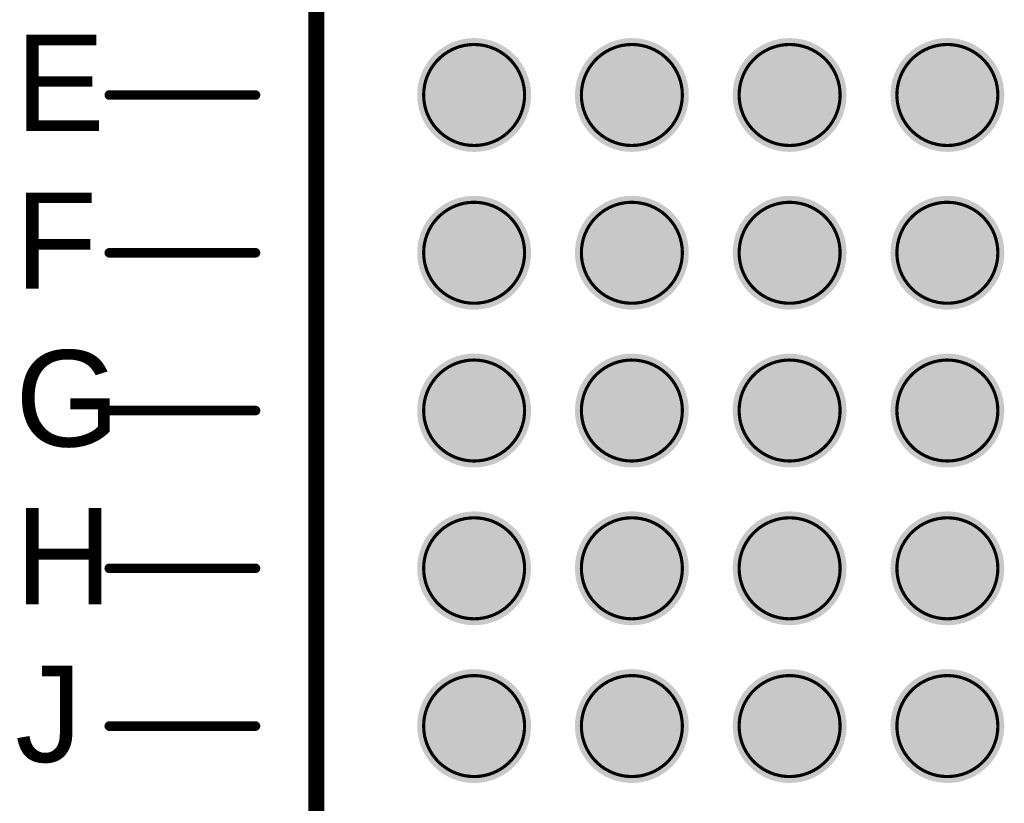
# Model space of a CAD drawing. Header units: inches. Extents: x -0.12 to 1.77, y 0 to 1.45.
# Tile 4 of 24: x -0.09 to 0.21, y 0.71 to 0.96. Entities that reach past the tile are written whole.
import ezdxf

# ---------------------------------------------------------------- set-up
doc = ezdxf.new("R2010")
doc.units = ezdxf.units.IN
doc.header["$MEASUREMENT"] = 0
for name, color, linetype in [('Keep-Out Layer', 6, 'Continuous'), ('Mechanical 7', 56, 'Continuous'), ('Top Layer', 1, 'Continuous'), ('Top Overlay', 2, 'Continuous'), ('Top Paste', 8, 'Continuous'), ('Top Solder', 216, 'Continuous')]:
    doc.layers.add(name, color=color, linetype=linetype)
doc.styles.add('Arial', font='txt', dxfattribs={"height": 0.2})

# ---------------------------------------------------------------- blocks, each defined once
blk = doc.blocks.new('OSM__S____S_S______P________S____1')
at = {"layer": 'Top Layer'}
h = blk.add_hatch(color=1, dxfattribs=at)
edge = h.paths.add_edge_path()
edge.add_arc((-0.54134, 0.34449), 0.01575, 0, 360)
h = blk.add_hatch(color=1, dxfattribs=at)
edge = h.paths.add_edge_path()
edge.add_arc((-0.49213, 0.34449), 0.01575, 0, 360)
h = blk.add_hatch(color=1, dxfattribs=at)
edge = h.paths.add_edge_path()
edge.add_arc((-0.44291, 0.34449), 0.01575, 0, 360)
h = blk.add_hatch(color=1, dxfattribs=at)
edge = h.paths.add_edge_path()
edge.add_arc((-0.3937, 0.34449), 0.01575, 0, 360)
h = blk.add_hatch(color=1, dxfattribs=at)
edge = h.paths.add_edge_path()
edge.add_arc((-0.54134, 0.29528), 0.01575, 0, 360)
h = blk.add_hatch(color=1, dxfattribs=at)
edge = h.paths.add_edge_path()
edge.add_arc((-0.49213, 0.29528), 0.01575, 0, 360)
h = blk.add_hatch(color=1, dxfattribs=at)
edge = h.paths.add_edge_path()
edge.add_arc((-0.44291, 0.29528), 0.01575, 0, 360)
h = blk.add_hatch(color=1, dxfattribs=at)
edge = h.paths.add_edge_path()
edge.add_arc((-0.3937, 0.29528), 0.01575, 0, 360)
h = blk.add_hatch(color=1, dxfattribs=at)
edge = h.paths.add_edge_path()
edge.add_arc((-0.54134, 0.24606), 0.01575, 0, 360)
h = blk.add_hatch(color=1, dxfattribs=at)
edge = h.paths.add_edge_path()
edge.add_arc((-0.49213, 0.24606), 0.01575, 0, 360)
h = blk.add_hatch(color=1, dxfattribs=at)
edge = h.paths.add_edge_path()
edge.add_arc((-0.44291, 0.24606), 0.01575, 0, 360)
h = blk.add_hatch(color=1, dxfattribs=at)
edge = h.paths.add_edge_path()
edge.add_arc((-0.3937, 0.24606), 0.01575, 0, 360)
h = blk.add_hatch(color=1, dxfattribs=at)
edge = h.paths.add_edge_path()
edge.add_arc((-0.54134, 0.19685), 0.01575, 0, 360)
h = blk.add_hatch(color=1, dxfattribs=at)
edge = h.paths.add_edge_path()
edge.add_arc((-0.49213, 0.19685), 0.01575, 0, 360)
h = blk.add_hatch(color=1, dxfattribs=at)
edge = h.paths.add_edge_path()
edge.add_arc((-0.44291, 0.19685), 0.01575, 0, 360)
h = blk.add_hatch(color=1, dxfattribs=at)
edge = h.paths.add_edge_path()
edge.add_arc((-0.3937, 0.19685), 0.01575, 0, 360)
h = blk.add_hatch(color=1, dxfattribs=at)
edge = h.paths.add_edge_path()
edge.add_arc((-0.54134, 0.14764), 0.01575, 0, 360)
h = blk.add_hatch(color=1, dxfattribs=at)
edge = h.paths.add_edge_path()
edge.add_arc((-0.49213, 0.14764), 0.01575, 0, 360)
h = blk.add_hatch(color=1, dxfattribs=at)
edge = h.paths.add_edge_path()
edge.add_arc((-0.44291, 0.14764), 0.01575, 0, 360)
h = blk.add_hatch(color=1, dxfattribs=at)
edge = h.paths.add_edge_path()
edge.add_arc((-0.3937, 0.14764), 0.01575, 0, 360)
at = {"layer": 'Top Paste'}
h = blk.add_hatch(color=8, dxfattribs=at)
edge = h.paths.add_edge_path()
edge.add_arc((-0.54134, 0.34449), 0.01575, 0, 360)
h = blk.add_hatch(color=8, dxfattribs=at)
edge = h.paths.add_edge_path()
edge.add_arc((-0.49213, 0.34449), 0.01575, 0, 360)
h = blk.add_hatch(color=8, dxfattribs=at)
edge = h.paths.add_edge_path()
edge.add_arc((-0.44291, 0.34449), 0.01575, 0, 360)
h = blk.add_hatch(color=8, dxfattribs=at)
edge = h.paths.add_edge_path()
edge.add_arc((-0.3937, 0.34449), 0.01575, 0, 360)
h = blk.add_hatch(color=8, dxfattribs=at)
edge = h.paths.add_edge_path()
edge.add_arc((-0.54134, 0.29528), 0.01575, 0, 360)
h = blk.add_hatch(color=8, dxfattribs=at)
edge = h.paths.add_edge_path()
edge.add_arc((-0.49213, 0.29528), 0.01575, 0, 360)
h = blk.add_hatch(color=8, dxfattribs=at)
edge = h.paths.add_edge_path()
edge.add_arc((-0.44291, 0.29528), 0.01575, 0, 360)
h = blk.add_hatch(color=8, dxfattribs=at)
edge = h.paths.add_edge_path()
edge.add_arc((-0.3937, 0.29528), 0.01575, 0, 360)
h = blk.add_hatch(color=8, dxfattribs=at)
edge = h.paths.add_edge_path()
edge.add_arc((-0.54134, 0.24606), 0.01575, 0, 360)
h = blk.add_hatch(color=8, dxfattribs=at)
edge = h.paths.add_edge_path()
edge.add_arc((-0.49213, 0.24606), 0.01575, 0, 360)
h = blk.add_hatch(color=8, dxfattribs=at)
edge = h.paths.add_edge_path()
edge.add_arc((-0.44291, 0.24606), 0.01575, 0, 360)
h = blk.add_hatch(color=8, dxfattribs=at)
edge = h.paths.add_edge_path()
edge.add_arc((-0.3937, 0.24606), 0.01575, 0, 360)
h = blk.add_hatch(color=8, dxfattribs=at)
edge = h.paths.add_edge_path()
edge.add_arc((-0.54134, 0.19685), 0.01575, 0, 360)
h = blk.add_hatch(color=8, dxfattribs=at)
edge = h.paths.add_edge_path()
edge.add_arc((-0.49213, 0.19685), 0.01575, 0, 360)
h = blk.add_hatch(color=8, dxfattribs=at)
edge = h.paths.add_edge_path()
edge.add_arc((-0.44291, 0.19685), 0.01575, 0, 360)
h = blk.add_hatch(color=8, dxfattribs=at)
edge = h.paths.add_edge_path()
edge.add_arc((-0.3937, 0.19685), 0.01575, 0, 360)
h = blk.add_hatch(color=8, dxfattribs=at)
edge = h.paths.add_edge_path()
edge.add_arc((-0.54134, 0.14764), 0.01575, 0, 360)
h = blk.add_hatch(color=8, dxfattribs=at)
edge = h.paths.add_edge_path()
edge.add_arc((-0.49213, 0.14764), 0.01575, 0, 360)
h = blk.add_hatch(color=8, dxfattribs=at)
edge = h.paths.add_edge_path()
edge.add_arc((-0.44291, 0.14764), 0.01575, 0, 360)
h = blk.add_hatch(color=8, dxfattribs=at)
edge = h.paths.add_edge_path()
edge.add_arc((-0.3937, 0.14764), 0.01575, 0, 360)
at = {"layer": 'Top Solder'}
h = blk.add_hatch(color=216, dxfattribs=at)
edge = h.paths.add_edge_path()
edge.add_arc((-0.54134, 0.34449), 0.01776, 0, 360)
h = blk.add_hatch(color=216, dxfattribs=at)
edge = h.paths.add_edge_path()
edge.add_arc((-0.49213, 0.34449), 0.01776, 0, 360)
h = blk.add_hatch(color=216, dxfattribs=at)
edge = h.paths.add_edge_path()
edge.add_arc((-0.44291, 0.34449), 0.01776, 0, 360)
h = blk.add_hatch(color=216, dxfattribs=at)
edge = h.paths.add_edge_path()
edge.add_arc((-0.3937, 0.34449), 0.01776, 0, 360)
h = blk.add_hatch(color=216, dxfattribs=at)
edge = h.paths.add_edge_path()
edge.add_arc((-0.54134, 0.29528), 0.01776, 0, 360)
h = blk.add_hatch(color=216, dxfattribs=at)
edge = h.paths.add_edge_path()
edge.add_arc((-0.49213, 0.29528), 0.01776, 0, 360)
h = blk.add_hatch(color=216, dxfattribs=at)
edge = h.paths.add_edge_path()
edge.add_arc((-0.44291, 0.29528), 0.01776, 0, 360)
h = blk.add_hatch(color=216, dxfattribs=at)
edge = h.paths.add_edge_path()
edge.add_arc((-0.3937, 0.29528), 0.01776, 0, 360)
h = blk.add_hatch(color=216, dxfattribs=at)
edge = h.paths.add_edge_path()
edge.add_arc((-0.54134, 0.24606), 0.01776, 0, 360)
h = blk.add_hatch(color=216, dxfattribs=at)
edge = h.paths.add_edge_path()
edge.add_arc((-0.49213, 0.24606), 0.01776, 0, 360)
h = blk.add_hatch(color=216, dxfattribs=at)
edge = h.paths.add_edge_path()
edge.add_arc((-0.44291, 0.24606), 0.01776, 0, 360)
h = blk.add_hatch(color=216, dxfattribs=at)
edge = h.paths.add_edge_path()
edge.add_arc((-0.3937, 0.24606), 0.01776, 0, 360)
h = blk.add_hatch(color=216, dxfattribs=at)
edge = h.paths.add_edge_path()
edge.add_arc((-0.54134, 0.19685), 0.01776, 0, 360)
h = blk.add_hatch(color=216, dxfattribs=at)
edge = h.paths.add_edge_path()
edge.add_arc((-0.49213, 0.19685), 0.01776, 0, 360)
h = blk.add_hatch(color=216, dxfattribs=at)
edge = h.paths.add_edge_path()
edge.add_arc((-0.44291, 0.19685), 0.01776, 0, 360)
h = blk.add_hatch(color=216, dxfattribs=at)
edge = h.paths.add_edge_path()
edge.add_arc((-0.3937, 0.19685), 0.01776, 0, 360)
h = blk.add_hatch(color=216, dxfattribs=at)
edge = h.paths.add_edge_path()
edge.add_arc((-0.54134, 0.14764), 0.01776, 0, 360)
h = blk.add_hatch(color=216, dxfattribs=at)
edge = h.paths.add_edge_path()
edge.add_arc((-0.49213, 0.14764), 0.01776, 0, 360)
h = blk.add_hatch(color=216, dxfattribs=at)
edge = h.paths.add_edge_path()
edge.add_arc((-0.44291, 0.14764), 0.01776, 0, 360)
h = blk.add_hatch(color=216, dxfattribs=at)
edge = h.paths.add_edge_path()
edge.add_arc((-0.3937, 0.14764), 0.01776, 0, 360)
at = {"layer": 'Mechanical 7', "const_width": 0.003}
for points in [[(-0.65515, 0.34448), (-0.60956, 0.34448)], [(-0.65516, 0.29526), (-0.60957, 0.29527)], [(-0.65515, 0.24605), (-0.60956, 0.24606)], [(-0.65516, 0.19684), (-0.60957, 0.19684)], [(-0.65516, 0.14763), (-0.60957, 0.14763)]]:
    blk.add_lwpolyline(points, dxfattribs=at)
at = {"layer": 'Mechanical 7', "const_width": 0.0015}
for points in [[(-0.6559, 0.34448, 1), (-0.6544, 0.34448, 1)], [(-0.61031, 0.34448, 1), (-0.60881, 0.34448, 1)], [(-0.65591, 0.29526, 1), (-0.65441, 0.29526, 1)], [(-0.61032, 0.29527, 1), (-0.60882, 0.29527, 1)], [(-0.6559, 0.24605, 1), (-0.6544, 0.24605, 1)], [(-0.61031, 0.24606, 1), (-0.60881, 0.24606, 1)], [(-0.65591, 0.19684, 1), (-0.65441, 0.19684, 1)], [(-0.61032, 0.19684, 1), (-0.60882, 0.19684, 1)], [(-0.65591, 0.14763, 1), (-0.65441, 0.14763, 1)], [(-0.61032, 0.14763, 1), (-0.60882, 0.14763, 1)]]:
    blk.add_lwpolyline(points, format="xyb", close=True, dxfattribs=at)
at = {"layer": 'Top Overlay', "const_width": 0.004}
blk.add_lwpolyline([(-0.59055, 0.59055), (-0.59055, -0.59055)], dxfattribs=at)
at = {"layer": 'Mechanical 7', "style": 'Arial'}
for s, p in [('E', (-0.68453, 0.33328)), ('F', (-0.68454, 0.28407)), ('G', (-0.68453, 0.23485)), ('H', (-0.68454, 0.18564)), ('J', (-0.68454, 0.13643))]:
    blk.add_text(s, height=0.03, rotation=360, dxfattribs=at).set_placement(p)
blk = doc.blocks.new('OSM__SIZE_M_MEDIUM__PLATFORM_SIDE_2')
at = {"layer": 'Mechanical 7'}
for points, const_width in [([(-0.88583, 0.59055), (-0.88583, -0.59055)], 0.000984), ([(-0.95043, 0.34448), (-0.90483, 0.34448)], 0.003), ([(-0.95044, 0.29526), (-0.90484, 0.29527)], 0.003), ([(-0.95043, 0.24605), (-0.90483, 0.24606)], 0.003), ([(-0.95044, 0.19684), (-0.90484, 0.19684)], 0.003), ([(-0.95044, 0.14763), (-0.90484, 0.14763)], 0.003)]:
    blk.add_lwpolyline(points, dxfattribs=dict(at, const_width=const_width))
at = {"layer": 'Mechanical 7', "const_width": 0.000984}
for points in [[(-0.85237, 0.34449, -0.414214), (-0.83662, 0.36024)], [(-0.83662, 0.36024, -0.414214), (-0.82088, 0.34449)], [(-0.80316, 0.34449, -0.414214), (-0.78741, 0.36024)], [(-0.78741, 0.36024, -0.414214), (-0.77166, 0.34449)], [(-0.75395, 0.34449, -0.414214), (-0.7382, 0.36024)], [(-0.7382, 0.36024, -0.414214), (-0.72245, 0.34449)], [(-0.70473, 0.34449, -0.414214), (-0.68898, 0.36024)], [(-0.68899, 0.36024, -0.414214), (-0.67324, 0.34449)], [(-0.83662, 0.32874, -0.414214), (-0.85237, 0.34449)], [(-0.82088, 0.34449, -0.414214), (-0.83662, 0.32874)], [(-0.78741, 0.32874, -0.414214), (-0.80316, 0.34449)], [(-0.77166, 0.34449, -0.414214), (-0.78741, 0.32874)], [(-0.7382, 0.32874, -0.414214), (-0.75395, 0.34449)], [(-0.72245, 0.34449, -0.414214), (-0.7382, 0.32874)], [(-0.68899, 0.32874, -0.414214), (-0.70473, 0.34449)], [(-0.67324, 0.34449, -0.414214), (-0.68899, 0.32874)], [(-0.85237, 0.29528, -0.414214), (-0.83662, 0.31103)], [(-0.83662, 0.31102, -0.414214), (-0.82088, 0.29528)], [(-0.80316, 0.29528, -0.414214), (-0.78741, 0.31103)], [(-0.78741, 0.31102, -0.414214), (-0.77166, 0.29528)], [(-0.75395, 0.29528, -0.414214), (-0.7382, 0.31103)], [(-0.7382, 0.31102, -0.414214), (-0.72245, 0.29528)], [(-0.70473, 0.29528, -0.414214), (-0.68898, 0.31103)], [(-0.68899, 0.31102, -0.414214), (-0.67324, 0.29528)], [(-0.83662, 0.27953, -0.414214), (-0.85237, 0.29528)], [(-0.82088, 0.29528, -0.414214), (-0.83662, 0.27953)], [(-0.78741, 0.27953, -0.414214), (-0.80316, 0.29528)], [(-0.77166, 0.29528, -0.414214), (-0.78741, 0.27953)], [(-0.7382, 0.27953, -0.414214), (-0.75395, 0.29528)], [(-0.72245, 0.29528, -0.414214), (-0.7382, 0.27953)], [(-0.68899, 0.27953, -0.414214), (-0.70473, 0.29528)], [(-0.67324, 0.29528, -0.414214), (-0.68899, 0.27953)], [(-0.85237, 0.24606, -0.414214), (-0.83662, 0.26182)], [(-0.83663, 0.26181, -0.414214), (-0.82088, 0.24606)], [(-0.80316, 0.24606, -0.414214), (-0.78741, 0.26182)], [(-0.78741, 0.26181, -0.414214), (-0.77166, 0.24606)], [(-0.75395, 0.24606, -0.414214), (-0.7382, 0.26182)], [(-0.7382, 0.26181, -0.414214), (-0.72245, 0.24606)], [(-0.70474, 0.24606, -0.414214), (-0.68898, 0.26182)], [(-0.68899, 0.26181, -0.414214), (-0.67324, 0.24606)], [(-0.83663, 0.23032, -0.414214), (-0.85237, 0.24606)], [(-0.82088, 0.24606, -0.414214), (-0.83663, 0.23032)], [(-0.78741, 0.23032, -0.414214), (-0.80316, 0.24606)], [(-0.77166, 0.24606, -0.414214), (-0.78741, 0.23032)], [(-0.7382, 0.23032, -0.414214), (-0.75395, 0.24606)], [(-0.72245, 0.24606, -0.414214), (-0.7382, 0.23032)], [(-0.68899, 0.23032, -0.414214), (-0.70474, 0.24606)], [(-0.67324, 0.24606, -0.414214), (-0.68899, 0.23032)], [(-0.85237, 0.19685, -0.414214), (-0.83662, 0.2126)], [(-0.83662, 0.2126, -0.414214), (-0.82088, 0.19685)], [(-0.80316, 0.19685, -0.414214), (-0.78741, 0.2126)], [(-0.78741, 0.2126, -0.414214), (-0.77166, 0.19685)], [(-0.75395, 0.19685, -0.414214), (-0.7382, 0.2126)], [(-0.7382, 0.2126, -0.414214), (-0.72245, 0.19685)], [(-0.70473, 0.19685, -0.414214), (-0.68898, 0.2126)], [(-0.68899, 0.2126, -0.414214), (-0.67324, 0.19685)], [(-0.83662, 0.1811, -0.414214), (-0.85237, 0.19685)], [(-0.82088, 0.19685, -0.414214), (-0.83662, 0.1811)], [(-0.78741, 0.1811, -0.414214), (-0.80316, 0.19685)], [(-0.77166, 0.19685, -0.414214), (-0.78741, 0.1811)], [(-0.7382, 0.1811, -0.414214), (-0.75395, 0.19685)], [(-0.72245, 0.19685, -0.414214), (-0.7382, 0.1811)], [(-0.68899, 0.1811, -0.414214), (-0.70473, 0.19685)], [(-0.67324, 0.19685, -0.414214), (-0.68899, 0.1811)], [(-0.85237, 0.14764, -0.414214), (-0.83662, 0.16339)], [(-0.83662, 0.16339, -0.414214), (-0.82088, 0.14764)], [(-0.80316, 0.14764, -0.414214), (-0.78741, 0.16339)], [(-0.78741, 0.16339, -0.414214), (-0.77166, 0.14764)], [(-0.75395, 0.14764, -0.414214), (-0.7382, 0.16339)], [(-0.7382, 0.16339, -0.414214), (-0.72245, 0.14764)], [(-0.70473, 0.14764, -0.414214), (-0.68898, 0.16339)], [(-0.68899, 0.16339, -0.414214), (-0.67324, 0.14764)], [(-0.83662, 0.13189, -0.414214), (-0.85237, 0.14764)], [(-0.82088, 0.14764, -0.414214), (-0.83662, 0.13189)], [(-0.78741, 0.13189, -0.414214), (-0.80316, 0.14764)], [(-0.77166, 0.14764, -0.414214), (-0.78741, 0.13189)], [(-0.7382, 0.13189, -0.414214), (-0.75395, 0.14764)], [(-0.72245, 0.14764, -0.414214), (-0.7382, 0.13189)], [(-0.68899, 0.13189, -0.414214), (-0.70473, 0.14764)], [(-0.67324, 0.14764, -0.414214), (-0.68899, 0.13189)]]:
    blk.add_lwpolyline(points, format="xyb", dxfattribs=at)
at = {"layer": 'Mechanical 7'}
for points, const_width in [([(-0.83687, 0.36024, 1), (-0.83638, 0.36024, 1)], 0.000492), ([(-0.83687, 0.36024, 1), (-0.83637, 0.36024, 1)], 0.000492), ([(-0.78765, 0.36024, 1), (-0.78716, 0.36024, 1)], 0.000492), ([(-0.78766, 0.36024, 1), (-0.78717, 0.36024, 1)], 0.000492), ([(-0.73844, 0.36024, 1), (-0.73795, 0.36024, 1)], 0.000492), ([(-0.73844, 0.36024, 1), (-0.73795, 0.36024, 1)], 0.000492), ([(-0.68923, 0.36024, 1), (-0.68874, 0.36024, 1)], 0.000492), ([(-0.68923, 0.36024, 1), (-0.68874, 0.36024, 1)], 0.000492), ([(-0.95118, 0.34448, 1), (-0.94968, 0.34448, 1)], 0.0015), ([(-0.90558, 0.34448, 1), (-0.90408, 0.34448, 1)], 0.0015), ([(-0.85262, 0.34449, 1), (-0.85213, 0.34449, 1)], 0.000492), ([(-0.85262, 0.34449, 1), (-0.85213, 0.34449, 1)], 0.000492), ([(-0.82112, 0.34449, 1), (-0.82063, 0.34449, 1)], 0.000492), ([(-0.82112, 0.34449, 1), (-0.82063, 0.34449, 1)], 0.000492), ([(-0.80341, 0.34449, 1), (-0.80291, 0.34449, 1)], 0.000492), ([(-0.80341, 0.34449, 1), (-0.80291, 0.34449, 1)], 0.000492), ([(-0.77191, 0.34449, 1), (-0.77142, 0.34449, 1)], 0.000492), ([(-0.77191, 0.34449, 1), (-0.77142, 0.34449, 1)], 0.000492), ([(-0.75419, 0.34449, 1), (-0.7537, 0.34449, 1)], 0.000492), ([(-0.75419, 0.34449, 1), (-0.7537, 0.34449, 1)], 0.000492), ([(-0.7227, 0.34449, 1), (-0.7222, 0.34449, 1)], 0.000492), ([(-0.7227, 0.34449, 1), (-0.7222, 0.34449, 1)], 0.000492), ([(-0.70498, 0.34449, 1), (-0.70449, 0.34449, 1)], 0.000492), ([(-0.70498, 0.34449, 1), (-0.70449, 0.34449, 1)], 0.000492), ([(-0.67348, 0.34449, 1), (-0.67299, 0.34449, 1)], 0.000492), ([(-0.67348, 0.34449, 1), (-0.67299, 0.34449, 1)], 0.000492), ([(-0.83687, 0.32874, 1), (-0.83638, 0.32874, 1)], 0.000492), ([(-0.83687, 0.32874, 1), (-0.83638, 0.32874, 1)], 0.000492), ([(-0.78766, 0.32874, 1), (-0.78717, 0.32874, 1)], 0.000492), ([(-0.78766, 0.32874, 1), (-0.78717, 0.32874, 1)], 0.000492), ([(-0.73844, 0.32874, 1), (-0.73795, 0.32874, 1)], 0.000492), ([(-0.73844, 0.32874, 1), (-0.73795, 0.32874, 1)], 0.000492), ([(-0.68923, 0.32874, 1), (-0.68874, 0.32874, 1)], 0.000492), ([(-0.68923, 0.32874, 1), (-0.68874, 0.32874, 1)], 0.000492), ([(-0.83687, 0.31102, 1), (-0.83638, 0.31102, 1)], 0.000492), ([(-0.83687, 0.31103, 1), (-0.83637, 0.31103, 1)], 0.000492), ([(-0.78765, 0.31103, 1), (-0.78716, 0.31103, 1)], 0.000492), ([(-0.78766, 0.31102, 1), (-0.78717, 0.31102, 1)], 0.000492), ([(-0.73844, 0.31103, 1), (-0.73795, 0.31103, 1)], 0.000492), ([(-0.73844, 0.31102, 1), (-0.73795, 0.31102, 1)], 0.000492), ([(-0.68923, 0.31102, 1), (-0.68874, 0.31102, 1)], 0.000492), ([(-0.68923, 0.31103, 1), (-0.68874, 0.31103, 1)], 0.000492), ([(-0.95119, 0.29526, 1), (-0.94969, 0.29526, 1)], 0.0015), ([(-0.90559, 0.29527, 1), (-0.90409, 0.29527, 1)], 0.0015), ([(-0.85262, 0.29528, 1), (-0.85213, 0.29528, 1)], 0.000492), ([(-0.85262, 0.29528, 1), (-0.85213, 0.29528, 1)], 0.000492), ([(-0.82112, 0.29528, 1), (-0.82063, 0.29528, 1)], 0.000492), ([(-0.82112, 0.29528, 1), (-0.82063, 0.29528, 1)], 0.000492), ([(-0.80341, 0.29528, 1), (-0.80291, 0.29528, 1)], 0.000492), ([(-0.80341, 0.29528, 1), (-0.80291, 0.29528, 1)], 0.000492), ([(-0.77191, 0.29528, 1), (-0.77142, 0.29528, 1)], 0.000492), ([(-0.77191, 0.29528, 1), (-0.77142, 0.29528, 1)], 0.000492), ([(-0.75419, 0.29528, 1), (-0.7537, 0.29528, 1)], 0.000492), ([(-0.75419, 0.29528, 1), (-0.7537, 0.29528, 1)], 0.000492), ([(-0.7227, 0.29528, 1), (-0.7222, 0.29528, 1)], 0.000492), ([(-0.7227, 0.29528, 1), (-0.7222, 0.29528, 1)], 0.000492), ([(-0.70498, 0.29528, 1), (-0.70449, 0.29528, 1)], 0.000492), ([(-0.70498, 0.29528, 1), (-0.70449, 0.29528, 1)], 0.000492), ([(-0.67348, 0.29528, 1), (-0.67299, 0.29528, 1)], 0.000492), ([(-0.67348, 0.29528, 1), (-0.67299, 0.29528, 1)], 0.000492), ([(-0.83687, 0.27953, 1), (-0.83638, 0.27953, 1)], 0.000492), ([(-0.83687, 0.27953, 1), (-0.83638, 0.27953, 1)], 0.000492), ([(-0.78766, 0.27953, 1), (-0.78717, 0.27953, 1)], 0.000492), ([(-0.78766, 0.27953, 1), (-0.78717, 0.27953, 1)], 0.000492), ([(-0.73844, 0.27953, 1), (-0.73795, 0.27953, 1)], 0.000492), ([(-0.73844, 0.27953, 1), (-0.73795, 0.27953, 1)], 0.000492), ([(-0.68923, 0.27953, 1), (-0.68874, 0.27953, 1)], 0.000492), ([(-0.68923, 0.27953, 1), (-0.68874, 0.27953, 1)], 0.000492), ([(-0.83687, 0.26181, 1), (-0.83638, 0.26181, 1)], 0.000492), ([(-0.83687, 0.26182, 1), (-0.83638, 0.26182, 1)], 0.000492), ([(-0.78766, 0.26182, 1), (-0.78716, 0.26182, 1)], 0.000492), ([(-0.78766, 0.26181, 1), (-0.78717, 0.26181, 1)], 0.000492), ([(-0.73844, 0.26182, 1), (-0.73795, 0.26182, 1)], 0.000492), ([(-0.73845, 0.26181, 1), (-0.73795, 0.26181, 1)], 0.000492), ([(-0.68923, 0.26182, 1), (-0.68874, 0.26182, 1)], 0.000492), ([(-0.68923, 0.26181, 1), (-0.68874, 0.26181, 1)], 0.000492), ([(-0.95118, 0.24605, 1), (-0.94968, 0.24605, 1)], 0.0015), ([(-0.90558, 0.24606, 1), (-0.90408, 0.24606, 1)], 0.0015), ([(-0.85262, 0.24606, 1), (-0.85213, 0.24606, 1)], 0.000492), ([(-0.85262, 0.24606, 1), (-0.85213, 0.24606, 1)], 0.000492), ([(-0.82112, 0.24606, 1), (-0.82063, 0.24606, 1)], 0.000492), ([(-0.82112, 0.24606, 1), (-0.82063, 0.24606, 1)], 0.000492), ([(-0.80341, 0.24606, 1), (-0.80291, 0.24606, 1)], 0.000492), ([(-0.80341, 0.24606, 1), (-0.80291, 0.24606, 1)], 0.000492), ([(-0.77191, 0.24606, 1), (-0.77142, 0.24606, 1)], 0.000492), ([(-0.77191, 0.24606, 1), (-0.77142, 0.24606, 1)], 0.000492), ([(-0.75419, 0.24606, 1), (-0.7537, 0.24606, 1)], 0.000492), ([(-0.75419, 0.24606, 1), (-0.7537, 0.24606, 1)], 0.000492), ([(-0.7227, 0.24606, 1), (-0.72221, 0.24606, 1)], 0.000492), ([(-0.7227, 0.24606, 1), (-0.72221, 0.24606, 1)], 0.000492), ([(-0.70498, 0.24606, 1), (-0.70449, 0.24606, 1)], 0.000492), ([(-0.70498, 0.24606, 1), (-0.70449, 0.24606, 1)], 0.000492), ([(-0.67349, 0.24606, 1), (-0.67299, 0.24606, 1)], 0.000492), ([(-0.67349, 0.24606, 1), (-0.67299, 0.24606, 1)], 0.000492), ([(-0.83687, 0.23032, 1), (-0.83638, 0.23032, 1)], 0.000492), ([(-0.83687, 0.23032, 1), (-0.83638, 0.23032, 1)], 0.000492), ([(-0.78766, 0.23032, 1), (-0.78717, 0.23032, 1)], 0.000492), ([(-0.78766, 0.23032, 1), (-0.78717, 0.23032, 1)], 0.000492), ([(-0.73845, 0.23032, 1), (-0.73795, 0.23032, 1)], 0.000492), ([(-0.73845, 0.23032, 1), (-0.73795, 0.23032, 1)], 0.000492), ([(-0.68923, 0.23032, 1), (-0.68874, 0.23032, 1)], 0.000492), ([(-0.68923, 0.23032, 1), (-0.68874, 0.23032, 1)], 0.000492), ([(-0.83687, 0.2126, 1), (-0.83638, 0.2126, 1)], 0.000492), ([(-0.83687, 0.2126, 1), (-0.83637, 0.2126, 1)], 0.000492), ([(-0.78765, 0.2126, 1), (-0.78716, 0.2126, 1)], 0.000492), ([(-0.78766, 0.2126, 1), (-0.78717, 0.2126, 1)], 0.000492), ([(-0.73844, 0.2126, 1), (-0.73795, 0.2126, 1)], 0.000492), ([(-0.73844, 0.2126, 1), (-0.73795, 0.2126, 1)], 0.000492), ([(-0.68923, 0.2126, 1), (-0.68874, 0.2126, 1)], 0.000492), ([(-0.68923, 0.2126, 1), (-0.68874, 0.2126, 1)], 0.000492), ([(-0.95119, 0.19684, 1), (-0.94969, 0.19684, 1)], 0.0015), ([(-0.90559, 0.19684, 1), (-0.90409, 0.19684, 1)], 0.0015), ([(-0.85262, 0.19685, 1), (-0.85213, 0.19685, 1)], 0.000492), ([(-0.85262, 0.19685, 1), (-0.85213, 0.19685, 1)], 0.000492), ([(-0.82112, 0.19685, 1), (-0.82063, 0.19685, 1)], 0.000492), ([(-0.82112, 0.19685, 1), (-0.82063, 0.19685, 1)], 0.000492), ([(-0.80341, 0.19685, 1), (-0.80291, 0.19685, 1)], 0.000492), ([(-0.80341, 0.19685, 1), (-0.80291, 0.19685, 1)], 0.000492), ([(-0.77191, 0.19685, 1), (-0.77142, 0.19685, 1)], 0.000492), ([(-0.77191, 0.19685, 1), (-0.77142, 0.19685, 1)], 0.000492), ([(-0.75419, 0.19685, 1), (-0.7537, 0.19685, 1)], 0.000492), ([(-0.75419, 0.19685, 1), (-0.7537, 0.19685, 1)], 0.000492), ([(-0.7227, 0.19685, 1), (-0.7222, 0.19685, 1)], 0.000492), ([(-0.7227, 0.19685, 1), (-0.7222, 0.19685, 1)], 0.000492), ([(-0.70498, 0.19685, 1), (-0.70449, 0.19685, 1)], 0.000492), ([(-0.70498, 0.19685, 1), (-0.70449, 0.19685, 1)], 0.000492), ([(-0.67348, 0.19685, 1), (-0.67299, 0.19685, 1)], 0.000492), ([(-0.67348, 0.19685, 1), (-0.67299, 0.19685, 1)], 0.000492), ([(-0.83687, 0.1811, 1), (-0.83638, 0.1811, 1)], 0.000492), ([(-0.83687, 0.1811, 1), (-0.83638, 0.1811, 1)], 0.000492), ([(-0.78766, 0.1811, 1), (-0.78717, 0.1811, 1)], 0.000492), ([(-0.78766, 0.1811, 1), (-0.78717, 0.1811, 1)], 0.000492), ([(-0.73844, 0.1811, 1), (-0.73795, 0.1811, 1)], 0.000492), ([(-0.73844, 0.1811, 1), (-0.73795, 0.1811, 1)], 0.000492), ([(-0.68923, 0.1811, 1), (-0.68874, 0.1811, 1)], 0.000492), ([(-0.68923, 0.1811, 1), (-0.68874, 0.1811, 1)], 0.000492), ([(-0.83687, 0.16339, 1), (-0.83638, 0.16339, 1)], 0.000492), ([(-0.83687, 0.16339, 1), (-0.83637, 0.16339, 1)], 0.000492), ([(-0.78765, 0.16339, 1), (-0.78716, 0.16339, 1)], 0.000492), ([(-0.78766, 0.16339, 1), (-0.78717, 0.16339, 1)], 0.000492), ([(-0.73844, 0.16339, 1), (-0.73795, 0.16339, 1)], 0.000492), ([(-0.73844, 0.16339, 1), (-0.73795, 0.16339, 1)], 0.000492), ([(-0.68923, 0.16339, 1), (-0.68874, 0.16339, 1)], 0.000492), ([(-0.68923, 0.16339, 1), (-0.68874, 0.16339, 1)], 0.000492), ([(-0.95119, 0.14763, 1), (-0.94969, 0.14763, 1)], 0.0015), ([(-0.90559, 0.14763, 1), (-0.90409, 0.14763, 1)], 0.0015), ([(-0.85262, 0.14764, 1), (-0.85213, 0.14764, 1)], 0.000492), ([(-0.85262, 0.14764, 1), (-0.85213, 0.14764, 1)], 0.000492), ([(-0.82112, 0.14764, 1), (-0.82063, 0.14764, 1)], 0.000492), ([(-0.82112, 0.14764, 1), (-0.82063, 0.14764, 1)], 0.000492), ([(-0.80341, 0.14764, 1), (-0.80291, 0.14764, 1)], 0.000492), ([(-0.80341, 0.14764, 1), (-0.80291, 0.14764, 1)], 0.000492), ([(-0.77191, 0.14764, 1), (-0.77142, 0.14764, 1)], 0.000492), ([(-0.77191, 0.14764, 1), (-0.77142, 0.14764, 1)], 0.000492), ([(-0.75419, 0.14764, 1), (-0.7537, 0.14764, 1)], 0.000492), ([(-0.75419, 0.14764, 1), (-0.7537, 0.14764, 1)], 0.000492), ([(-0.7227, 0.14764, 1), (-0.7222, 0.14764, 1)], 0.000492), ([(-0.7227, 0.14764, 1), (-0.7222, 0.14764, 1)], 0.000492), ([(-0.70498, 0.14764, 1), (-0.70449, 0.14764, 1)], 0.000492), ([(-0.70498, 0.14764, 1), (-0.70449, 0.14764, 1)], 0.000492), ([(-0.67348, 0.14764, 1), (-0.67299, 0.14764, 1)], 0.000492), ([(-0.67348, 0.14764, 1), (-0.67299, 0.14764, 1)], 0.000492), ([(-0.83687, 0.13189, 1), (-0.83638, 0.13189, 1)], 0.000492), ([(-0.83687, 0.13189, 1), (-0.83638, 0.13189, 1)], 0.000492), ([(-0.78766, 0.13189, 1), (-0.78717, 0.13189, 1)], 0.000492), ([(-0.78766, 0.13189, 1), (-0.78717, 0.13189, 1)], 0.000492), ([(-0.73844, 0.13189, 1), (-0.73795, 0.13189, 1)], 0.000492), ([(-0.73844, 0.13189, 1), (-0.73795, 0.13189, 1)], 0.000492), ([(-0.68923, 0.13189, 1), (-0.68874, 0.13189, 1)], 0.000492), ([(-0.68923, 0.13189, 1), (-0.68874, 0.13189, 1)], 0.000492)]:
    blk.add_lwpolyline(points, format="xyb", close=True, dxfattribs=dict(at, const_width=const_width))
at = {"layer": 'Top Overlay', "const_width": 0.004}
blk.add_lwpolyline([(-0.88583, -0.59055), (-0.88583, 0.59055)], dxfattribs=at)
at = {"layer": 'Mechanical 7', "style": 'Arial'}
for s, p in [('E', (-0.97981, 0.33328)), ('F', (-0.97982, 0.28407)), ('G', (-0.97981, 0.23485)), ('H', (-0.97982, 0.18564)), ('J', (-0.97982, 0.13643))]:
    blk.add_text(s, height=0.03, rotation=360, dxfattribs=at).set_placement(p)

msp = doc.modelspace()

# ---------------------------------------------------------------- linework, layer by layer
at = {"layer": 'Keep-Out Layer', "const_width": 0.005}
msp.add_lwpolyline([(0, 0), (0, 1.1811)], dxfattribs=at)

# ---------------------------------------------------------------- block references
for name, p in [('OSM__S____S_S______P________S____1', (0.59055, 0.59055)), ('OSM__SIZE_M_MEDIUM__PLATFORM_SIDE_2', (0.88583, 0.59055))]:
    msp.add_blockref(name, p)

doc.saveas('drawing.dxf')
